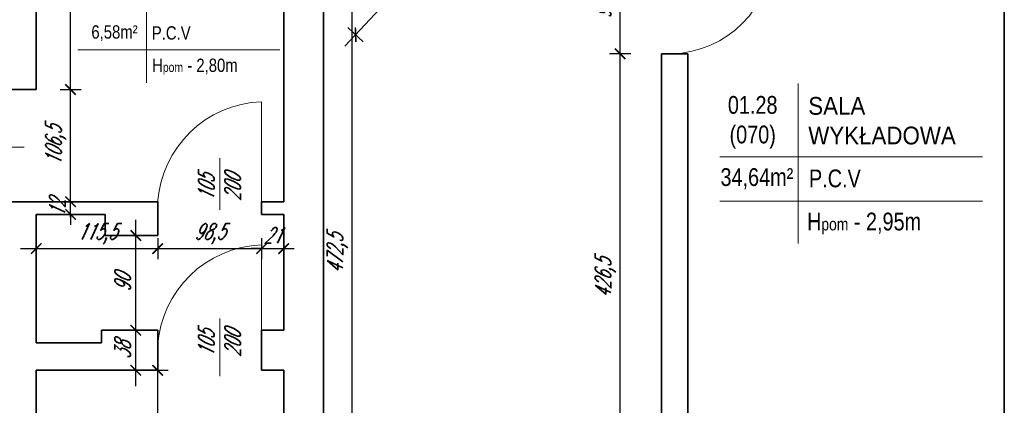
# Model space of a CAD drawing. Header units: millimetres. Extents: x 402 to 79005, y -7782 to 89952.
# Tile 196 of 256: x 22557 to 23493, y 35943 to 36309. Entities that reach past the tile are written whole.
import ezdxf

# ---------------------------------------------------------------- set-up
doc = ezdxf.new("R2010")
doc.units = ezdxf.units.MM
doc.header["$LTSCALE"] = 10
doc.layers.get('0').update_dxf_attribs({"lineweight": 0})
doc.layers.get('Defpoints').update_dxf_attribs({"color": 253})
for name, color, linetype, lineweight in [('01 parter - ściany', 253, 'Continuous', 35), ('03_drzwi', 253, 'Continuous', 15), ('05-01_wymiary', 253, 'Continuous', 5), ('05-03_opis', 253, 'Continuous', 5)]:
    doc.layers.add(name, color=color, linetype=linetype, lineweight=lineweight)
doc.styles.add('ariel', font='ARIAL.TTF', dxfattribs={"width": 0.8})
doc.styles.add('ariel_wym', font='simplex.shx', dxfattribs={"width": 0.65, "oblique": 25})
doc.dimstyles.new('ariel 50 wnętrze', dxfattribs={"dimtxt": 15, "dimasz": 10, "dimexe": 10, "dimexo": 0, "dimgap": 5, "dimtad": 1, "dimdec": 1, "dimrnd": 0.5, "dimtxsty": 'ariel_wym', "dimblk": 'ARCHTICK', "dimcen": 2.5, "dimdle": 15, "dimazin": 0, "dimtfac": 1, "dimtdec": 1, "dimtix": 1, "dimtmove": 0, "dimatfit": 3, "dimldrblk": 'DOT', "dimfxl": 0, "dimarcsym": 0})

# ---------------------------------------------------------------- blocks, each defined once
blk = doc.blocks.new('_ArchTick')
at = {"color": 0, "linetype": 'ByBlock', "const_width": 0.15}
blk.add_lwpolyline([(-0.5, -0.5), (0.5, 0.5)], dxfattribs=at)
blk = doc.blocks.new('*D418')
at = {"layer": '05-01_wymiary', "color": 0, "lineweight": -2}
for p, q in [((23127.55, 35835.05), (23127.55, 36291.34)), ((23137.55, 36276.34), (23117.55, 36276.34)), ((23137.55, 35850.05), (23117.55, 35850.05))]:
    blk.add_line(p, q, dxfattribs=at)
at = {"layer": 'Defpoints', "color": 0}
for p in [(23127.55, 36276.34), (23166.83, 36276.34), (23166.83, 35850.05)]:
    blk.add_point(p, dxfattribs=at)
at = {"layer": '05-01_wymiary', "color": 0, "lineweight": -2, "xscale": 10, "yscale": 10, "zscale": 10}
for p, rotation in [((23127.55, 36276.34), 90), ((23127.55, 35850.05), 270)]:
    blk.add_blockref('_ArchTick', p, dxfattribs=dict(at, rotation=rotation))
at = {"layer": '05-01_wymiary', "color": 0, "insert": (23113.62, 36063.19), "char_height": 15, "attachment_point": 5, "rotation": 90, "style": 'ariel_wym'}
blk.add_mtext('426,5', dxfattribs=at)
blk = doc.blocks.new('_Dot')
at = {"color": 0, "linetype": 'ByBlock', "lineweight": -2}
blk.add_line((-0.5, 0), (-1, 0), dxfattribs=at)
at = {"color": 0, "linetype": 'ByBlock', "const_width": 0.5}
blk.add_lwpolyline([(-0.25, 0, 1), (0.25, 0, 1)], format="xyb", close=True, dxfattribs=at)
blk = doc.blocks.new('*D419')
at = {"layer": '05-01_wymiary', "color": 0, "lineweight": -2}
for p, q in [((23127.55, 36261.34), (23127.55, 36387.99)), ((23137.55, 36372.99), (23117.55, 36372.99)), ((23137.55, 36276.34), (23117.55, 36276.34))]:
    blk.add_line(p, q, dxfattribs=at)
at = {"layer": 'Defpoints', "color": 0}
for p in [(23127.55, 36372.99), (23166.83, 36372.99), (23166.83, 36276.34)]:
    blk.add_point(p, dxfattribs=at)
at = {"layer": '05-01_wymiary', "color": 0, "lineweight": -2, "xscale": 10, "yscale": 10, "zscale": 10}
for p, rotation in [((23127.55, 36372.99), 90), ((23127.55, 36276.34), 270)]:
    blk.add_blockref('_ArchTick', p, dxfattribs=dict(at, rotation=rotation))
at = {"layer": '05-01_wymiary', "color": 0, "insert": (23113.62, 36324.66), "char_height": 15, "attachment_point": 5, "rotation": 90, "style": 'ariel_wym'}
blk.add_mtext('96,5', dxfattribs=at)
blk = doc.blocks.new('*D423')
at = {"layer": '05-01_wymiary', "color": 0, "lineweight": -2}
for p, q in [((22872.91, 35835.05), (22872.91, 36337.76)), ((22862.91, 36322.76), (22882.91, 36322.76)), ((22862.91, 35850.05), (22882.91, 35850.05))]:
    blk.add_line(p, q, dxfattribs=at)
at = {"layer": 'Defpoints', "color": 0}
for p in [(22845.83, 36322.76), (22872.91, 36322.76), (22845.83, 35850.05)]:
    blk.add_point(p, dxfattribs=at)
at = {"layer": '05-01_wymiary', "color": 0, "lineweight": -2, "xscale": 10, "yscale": 10, "zscale": 10}
for p, rotation in [((22872.91, 36322.76), 90), ((22872.91, 35850.05), 270)]:
    blk.add_blockref('_ArchTick', p, dxfattribs=dict(at, rotation=rotation))
at = {"layer": '05-01_wymiary', "color": 0, "insert": (22858.98, 36086.4), "char_height": 15, "attachment_point": 5, "rotation": 90, "style": 'ariel_wym'}
blk.add_mtext('472,5', dxfattribs=at)
blk = doc.blocks.new('*D424')
at = {"layer": '05-01_wymiary', "color": 0, "lineweight": -2}
for p, q in [((22966.71, 36391.7), (22865.95, 36283.52)), ((22949.17, 36387.54), (22963.8, 36373.9)), ((22868.86, 36301.31), (22883.5, 36287.68))]:
    blk.add_line(p, q, dxfattribs=at)
at = {"layer": 'Defpoints', "color": 0}
for p in [(22926.14, 36408.98), (22845.83, 36322.76), (22876.18, 36294.5)]:
    blk.add_point(p, dxfattribs=at)
at = {"layer": '05-01_wymiary', "color": 0, "lineweight": -2, "xscale": 10, "yscale": 10, "zscale": 10}
for p, rotation in [((22956.48, 36380.72), 47.03550590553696), ((22876.18, 36294.5), 227.035505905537)]:
    blk.add_blockref('_ArchTick', p, dxfattribs=dict(at, rotation=rotation))
at = {"layer": '05-01_wymiary', "color": 0, "insert": (22907.18, 36346.13), "char_height": 15, "attachment_point": 5, "rotation": 47.03551, "style": 'ariel_wym'}
blk.add_mtext('118', dxfattribs=at)
blk = doc.blocks.new('*D426')
at = {"layer": '05-01_wymiary', "color": 0, "lineweight": -2}
for p, q in [((22688.13, 35783.78), (22688.13, 35990.83)), ((22678.13, 35975.83), (22698.13, 35975.83)), ((22678.13, 35798.78), (22698.13, 35798.78))]:
    blk.add_line(p, q, dxfattribs=at)
at = {"layer": 'Defpoints', "color": 0}
for p in [(22655.5, 35975.83), (22688.13, 35975.83), (22670.5, 35798.78)]:
    blk.add_point(p, dxfattribs=at)
at = {"layer": '05-01_wymiary', "color": 0, "lineweight": -2, "xscale": 10, "yscale": 10, "zscale": 10}
for p, rotation in [((22688.13, 35975.83), 90), ((22688.13, 35798.78), 270)]:
    blk.add_blockref('_ArchTick', p, dxfattribs=dict(at, rotation=rotation))
at = {"layer": '05-01_wymiary', "color": 0, "insert": (22675.63, 35887.31), "char_height": 15, "attachment_point": 5, "rotation": 90, "style": 'ariel_wym'}
blk.add_mtext('177', dxfattribs=at)
blk = doc.blocks.new('*D427')
at = {"layer": '05-01_wymiary', "color": 0, "lineweight": -2}
for p, q in [((22667.33, 35960.83), (22667.33, 36028.83)), ((22657.33, 36013.83), (22677.33, 36013.83)), ((22657.33, 35975.83), (22677.33, 35975.83))]:
    blk.add_line(p, q, dxfattribs=at)
at = {"layer": 'Defpoints', "color": 0}
for p in [(22634.71, 36013.83), (22667.33, 36013.83), (22572.73, 35975.83)]:
    blk.add_point(p, dxfattribs=at)
at = {"layer": '05-01_wymiary', "color": 0, "lineweight": -2, "xscale": 10, "yscale": 10, "zscale": 10}
for p, rotation in [((22667.33, 36013.83), 90), ((22667.33, 35975.83), 270)]:
    blk.add_blockref('_ArchTick', p, dxfattribs=dict(at, rotation=rotation))
at = {"layer": '05-01_wymiary', "color": 0, "insert": (22654.83, 35994.83), "char_height": 15, "attachment_point": 5, "rotation": 90, "style": 'ariel_wym'}
blk.add_mtext('38', dxfattribs=at)
blk = doc.blocks.new('*D428')
at = {"layer": '05-01_wymiary', "color": 0, "lineweight": -2}
for p, q in [((22667.33, 35998.83), (22667.33, 36118.83)), ((22657.33, 36103.83), (22677.33, 36103.83)), ((22657.33, 36013.83), (22677.33, 36013.83))]:
    blk.add_line(p, q, dxfattribs=at)
at = {"layer": 'Defpoints', "color": 0}
for p in [(22638.13, 36103.83), (22667.33, 36103.83), (22634.71, 36013.83)]:
    blk.add_point(p, dxfattribs=at)
at = {"layer": '05-01_wymiary', "color": 0, "lineweight": -2, "xscale": 10, "yscale": 10, "zscale": 10}
for p, rotation in [((22667.33, 36103.83), 90), ((22667.33, 36013.83), 270)]:
    blk.add_blockref('_ArchTick', p, dxfattribs=dict(at, rotation=rotation))
at = {"layer": '05-01_wymiary', "color": 0, "insert": (22654.83, 36058.83), "char_height": 15, "attachment_point": 5, "rotation": 90, "style": 'ariel_wym'}
blk.add_mtext('90', dxfattribs=at)
blk = doc.blocks.new('*D429')
at = {"layer": '05-01_wymiary', "color": 0, "lineweight": -2}
for p, q in [((22605.36, 36135.83), (22605.36, 36145.83)), ((22595.36, 36135.83), (22615.36, 36135.83)), ((22605.36, 36123.83), (22605.36, 36135.83)), ((22595.36, 36123.83), (22615.36, 36123.83)), ((22605.36, 36123.83), (22605.36, 36113.83))]:
    blk.add_line(p, q, dxfattribs=at)
at = {"layer": 'Defpoints', "color": 0}
for p in [(22573.38, 36135.83), (22605.36, 36135.83), (22572.73, 36123.83)]:
    blk.add_point(p, dxfattribs=at)
at = {"layer": '05-01_wymiary', "color": 0, "lineweight": -2, "xscale": 10, "yscale": 10, "zscale": 10}
for p, rotation in [((22605.36, 36135.83), 270), ((22605.36, 36123.83), 90)]:
    blk.add_blockref('_ArchTick', p, dxfattribs=dict(at, rotation=rotation))
at = {"layer": '05-01_wymiary', "color": 0, "insert": (22592.86, 36129.83), "char_height": 15, "attachment_point": 5, "rotation": 90, "style": 'ariel_wym'}
blk.add_mtext('12', dxfattribs=at)
blk = doc.blocks.new('*D430')
at = {"layer": '05-01_wymiary', "color": 0, "lineweight": -2}
for p, q in [((22605.36, 36120.83), (22605.36, 36257.43)), ((22595.36, 36242.43), (22615.36, 36242.43)), ((22595.36, 36135.83), (22615.36, 36135.83))]:
    blk.add_line(p, q, dxfattribs=at)
at = {"layer": 'Defpoints', "color": 0}
for p in [(22572.73, 36242.43), (22605.36, 36242.43), (22573.38, 36135.83)]:
    blk.add_point(p, dxfattribs=at)
at = {"layer": '05-01_wymiary', "color": 0, "lineweight": -2, "xscale": 10, "yscale": 10, "zscale": 10}
for p, rotation in [((22605.36, 36242.43), 90), ((22605.36, 36135.83), 270)]:
    blk.add_blockref('_ArchTick', p, dxfattribs=dict(at, rotation=rotation))
at = {"layer": '05-01_wymiary', "color": 0, "insert": (22591.43, 36189.13), "char_height": 15, "attachment_point": 5, "rotation": 90, "style": 'ariel_wym'}
blk.add_mtext('106,5', dxfattribs=at)
blk = doc.blocks.new('*D431')
at = {"layer": '05-01_wymiary', "color": 0, "lineweight": -2}
for p, q in [((22605.36, 36227.43), (22605.36, 36450.33)), ((22595.36, 36435.33), (22615.36, 36435.33)), ((22595.36, 36242.43), (22615.36, 36242.43))]:
    blk.add_line(p, q, dxfattribs=at)
at = {"layer": 'Defpoints', "color": 0}
for p in [(22572.73, 36435.33), (22605.36, 36435.33), (22572.73, 36242.43)]:
    blk.add_point(p, dxfattribs=at)
at = {"layer": '05-01_wymiary', "color": 0, "lineweight": -2, "xscale": 10, "yscale": 10, "zscale": 10}
for p, rotation in [((22605.36, 36435.33), 90), ((22605.36, 36242.43), 270)]:
    blk.add_blockref('_ArchTick', p, dxfattribs=dict(at, rotation=rotation))
at = {"layer": '05-01_wymiary', "color": 0, "insert": (22592.86, 36338.88), "char_height": 15, "attachment_point": 5, "rotation": 90, "style": 'ariel_wym'}
blk.add_mtext('193', dxfattribs=at)
blk = doc.blocks.new('*D432')
at = {"layer": '05-01_wymiary', "color": 0, "lineweight": -2}
for p, q in [((22572.73, 36101.4), (22572.73, 36081.4)), ((22688.13, 36101.4), (22688.13, 36081.4)), ((22557.73, 36091.4), (22703.13, 36091.4))]:
    blk.add_line(p, q, dxfattribs=at)
at = {"layer": 'Defpoints', "color": 0}
for p in [(22572.73, 36123.83), (22688.13, 36123.83), (22688.13, 36091.4)]:
    blk.add_point(p, dxfattribs=at)
at = {"layer": '05-01_wymiary', "color": 0, "lineweight": -2, "xscale": 10, "yscale": 10, "zscale": 10, "rotation": 180}
blk.add_blockref('_ArchTick', (22572.73, 36091.4), dxfattribs=at)
at = {"layer": '05-01_wymiary', "color": 0, "lineweight": -2, "xscale": 10, "yscale": 10, "zscale": 10}
blk.add_blockref('_ArchTick', (22688.13, 36091.4), dxfattribs=at)
at = {"layer": '05-01_wymiary', "color": 0, "insert": (22630.43, 36105.33), "char_height": 15, "attachment_point": 5, "style": 'ariel_wym'}
blk.add_mtext('115,5', dxfattribs=at)
blk = doc.blocks.new('*D433')
at = {"layer": '05-01_wymiary', "color": 0, "lineweight": -2}
for p, q in [((22688.13, 36101.4), (22688.13, 36081.4)), ((22786.83, 36101.4), (22786.83, 36081.4)), ((22673.13, 36091.4), (22801.83, 36091.4))]:
    blk.add_line(p, q, dxfattribs=at)
at = {"layer": 'Defpoints', "color": 0}
for p in [(22688.13, 36123.83), (22786.83, 36123.83), (22786.83, 36091.4)]:
    blk.add_point(p, dxfattribs=at)
at = {"layer": '05-01_wymiary', "color": 0, "lineweight": -2, "xscale": 10, "yscale": 10, "zscale": 10, "rotation": 180}
blk.add_blockref('_ArchTick', (22688.13, 36091.4), dxfattribs=at)
at = {"layer": '05-01_wymiary', "color": 0, "lineweight": -2, "xscale": 10, "yscale": 10, "zscale": 10}
blk.add_blockref('_ArchTick', (22786.83, 36091.4), dxfattribs=at)
at = {"layer": '05-01_wymiary', "color": 0, "insert": (22737.48, 36105.33), "char_height": 15, "attachment_point": 5, "style": 'ariel_wym'}
blk.add_mtext('98,5', dxfattribs=at)
blk = doc.blocks.new('*D434')
at = {"layer": '05-01_wymiary', "color": 0, "lineweight": -2}
for p, q in [((22786.83, 36101.4), (22786.83, 36081.4)), ((22807.83, 36101.4), (22807.83, 36081.4)), ((22786.83, 36091.4), (22776.83, 36091.4)), ((22786.83, 36091.4), (22807.83, 36091.4)), ((22807.83, 36091.4), (22817.83, 36091.4))]:
    blk.add_line(p, q, dxfattribs=at)
at = {"layer": 'Defpoints', "color": 0}
for p in [(22786.83, 36123.83), (22807.83, 36123.83), (22807.83, 36091.4)]:
    blk.add_point(p, dxfattribs=at)
at = {"layer": '05-01_wymiary', "color": 0, "lineweight": -2, "xscale": 10, "yscale": 10, "zscale": 10}
blk.add_blockref('_ArchTick', (22786.83, 36091.4), dxfattribs=at)
at = {"layer": '05-01_wymiary', "color": 0, "lineweight": -2, "xscale": 10, "yscale": 10, "zscale": 10, "rotation": 180}
blk.add_blockref('_ArchTick', (22807.83, 36091.4), dxfattribs=at)
at = {"layer": '05-01_wymiary', "color": 0, "insert": (22797.33, 36103.9), "char_height": 15, "attachment_point": 5, "style": 'ariel_wym'}
blk.add_mtext('21', dxfattribs=at)

msp = doc.modelspace()

# ---------------------------------------------------------------- linework, layer by layer
at = {"layer": '01 parter - ściany'}
for p, q in [((22572.735, 36242.434), (22572.735, 36435.326)), ((23492.55, 35850.047), (23492.55, 36408.98)), ((22807.835, 36135.834), (22807.835, 36337.711)), ((22845.835, 35850.047), (22845.835, 36322.756)), ((23166.835, 35850.047), (23166.835, 36276.336)), ((23166.835, 36276.336), (23191.835, 36276.336)), ((23191.835, 36276.336), (23191.835, 35850.047)), ((22534.735, 36242.434), (22572.735, 36242.434)), ((22534.735, 36135.834), (22688.126, 36135.834)), ((22688.126, 36135.834), (22688.126, 36123.834)), ((22786.831, 36135.834), (22807.835, 36135.834)), ((22786.831, 36135.834), (22786.831, 36123.834)), ((22572.735, 36013.834), (22572.735, 36123.834)), ((22572.735, 36123.834), (22638.126, 36123.834)), ((22786.831, 36123.834), (22807.835, 36123.834)), ((22807.835, 36013.834), (22807.835, 36123.834)), ((22572.735, 36013.834), (22572.735, 36001.915)), ((22634.708, 36013.834), (22688.126, 36013.834)), ((22634.708, 36001.915), (22634.708, 36013.834)), ((22688.126, 36013.834), (22688.126, 35975.834)), ((22786.831, 36013.834), (22807.835, 36013.834)), ((22786.831, 36013.834), (22786.831, 35975.834)), ((22572.735, 36001.915), (22634.708, 36001.915)), ((22572.735, 35721.784), (22572.735, 35975.834)), ((22572.735, 35975.834), (22688.126, 35975.834)), ((22786.831, 35975.834), (22807.835, 35975.834)), ((22807.835, 35842.803), (22807.835, 35975.834))]:
    msp.add_line(p, q, dxfattribs=at)
msp.add_lwpolyline([(22688.126, 36123.834), (22688.126, 36103.834), (22638.126, 36103.834), (22638.126, 36123.834)], dxfattribs=at)
at = {"layer": '03_drzwi'}
for p, q in [((22786.831, 36230.758), (22786.831, 36130.758)), ((22501.106, 36187.795), (22561.296, 36187.795)), ((22747.137, 36128.342), (22747.15, 36177.217)), ((22786.831, 36094.834), (22786.831, 35994.834)), ((22747.13, 35970.324), (22747.145, 36024.948))]:
    msp.add_line(p, q, dxfattribs=at)
for centre, radius, start, end in [((23174.073, 36374.737), 98.429, 271.357494, 358.981422), ((22790.252, 36128.421), 102.394, 91.914182, 176.497285), ((22790.252, 35992.497), 102.394, 91.914182, 176.497285)]:
    msp.add_arc(centre, radius, start, end, dxfattribs=at)
at = {"layer": '05-03_opis'}
for p, q in [((22677.596, 36352.484), (22677.596, 36248.777)), ((22612.356, 36279.961), (22804.217, 36279.961)), ((23296.651, 36248.182), (23296.651, 36096.374)), ((23222.263, 36178.523), (23471.9, 36178.523)), ((23222.263, 36136.506), (23471.9, 36136.506))]:
    msp.add_line(p, q, dxfattribs=at)

# ---------------------------------------------------------------- texts
at = {"layer": '03_drzwi', "char_height": 15, "width": 160.59049, "attachment_point": 1, "rotation": 89.991501, "style": 'ariel_wym'}
for insert in [(22726.782, 36136.658), (22726.804, 35988.632)]:
    msp.add_mtext('105\\P200', dxfattribs=dict(at, insert=insert))
at = {"layer": '05-03_opis', "style": 'ariel'}
for s, insert, char_height, width, attachment_point in [('{\\fArial|b0|i0|c238|p34;6,58m²}', (22647.099, 36295.866), 12.64864, 58.81284, 5), ('P.C.V', (22682.543, 36296.015), 12.6486, 174.30606, 4), ('{\\fArial|b0|i0|c238|p34; H\\H0.7x;pom\\H1.429x; - 2,80m}', (22678.917, 36264.056), 12.64864, 174.30606, 4), ('{\\fArial|b0|i0|c238|p34;01.28\\P(070)}', (23253.484, 36211.214), 16.86485, 78.4171, 5), ('\\W0.9;{\\fArial|b0|i0|c238|p34;SALA \\PWYKŁADOWA}', (23306.283, 36212.676), 16.86485, 337.5404, 4), ('{\\fArial|b0|i0|c238|p34;34,64m²}', (23257.442, 36157.713), 16.86485, 78.4171, 5), ('P.C.V', (23306.974, 36157.911), 16.8648, 232.4081, 4), ('{\\fArial|b0|i0|c238|p34; H\\H0.7x;pom\\H1.429x; - 2,95m}', (23299.866, 36115.299), 16.86485, 232.4081, 4)]:
    msp.add_mtext(s, dxfattribs=dict(at, insert=insert, char_height=char_height, width=width, attachment_point=attachment_point))

# ---------------------------------------------------------------- dimensions: what is measured, and where the dimension line sits
at = {"layer": '05-01_wymiary'}
for base, p1, p2, picture, middle in [((22605.356, 36435.326), (22572.735, 36242.434), (22572.735, 36435.326), '*D431', (22592.856, 36338.88)), ((23127.552, 36372.987), (23166.835, 36276.336), (23166.835, 36372.987), '*D419', (23113.623, 36324.662)), ((22605.356, 36242.434), (22573.383, 36135.834), (22572.735, 36242.434), '*D430', (22591.427, 36189.134)), ((22605.356, 36135.834), (22572.735, 36123.834), (22573.383, 36135.834), '*D429', (22592.856, 36129.834)), ((22667.33, 36103.834), (22634.708, 36013.834), (22638.126, 36103.834), '*D428', (22654.83, 36058.834)), ((22667.33, 36013.834), (22572.735, 35975.834), (22634.708, 36013.834), '*D427', (22654.83, 35994.834))]:
    dim = msp.add_linear_dim(base=base, p1=p1, p2=p2, angle=90, dimstyle='ariel 50 wnętrze', override={"dimtmove": 1}, dxfattribs=at)
    dim.commit()
    dim.dimension.update_dxf_attribs({"geometry": picture, "text_midpoint": middle})
dim = msp.add_aligned_dim(p1=(22926.14, 36408.98), p2=(22845.835, 36322.756), distance=41.465, dimstyle='ariel 50 wnętrze', dxfattribs=at)
dim.commit()
dim.dimension.update_dxf_attribs({"geometry": '*D424', "text_midpoint": (22907.183, 36346.127)})
for base, p1, p2, picture, middle in [((22872.913, 36322.756), (22845.835, 35850.047), (22845.835, 36322.756), '*D423', (22858.984, 36086.401)), ((23127.552, 36276.336), (23166.835, 35850.047), (23166.835, 36276.336), '*D418', (23113.623, 36063.191)), ((22688.126049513, 35975.834395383), (22670.495095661, 35798.784395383), (22655.504712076, 35975.834395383), '*D426', (22675.626049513, 35887.309395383))]:
    dim = msp.add_linear_dim(base=base, p1=p1, p2=p2, angle=90, dimstyle='ariel 50 wnętrze', dxfattribs=at)
    dim.commit()
    dim.dimension.update_dxf_attribs({"geometry": picture, "text_midpoint": middle})
dim = msp.add_linear_dim(base=(22688.126, 36091.4), p1=(22572.735, 36123.834), p2=(22688.126, 36123.834), dimstyle='ariel 50 wnętrze', dxfattribs=at)
dim.commit()
dim.dimension.update_dxf_attribs({"geometry": '*D432', "text_midpoint": (22630.43, 36105.329)})
for base, p1, p2, picture, middle in [((22786.831, 36091.4), (22688.126, 36123.834), (22786.831, 36123.834), '*D433', (22737.479, 36105.329)), ((22807.835, 36091.4), (22786.831, 36123.834), (22807.835, 36123.834), '*D434', (22797.333, 36103.9))]:
    dim = msp.add_linear_dim(base=base, p1=p1, p2=p2, dimstyle='ariel 50 wnętrze', override={"dimtmove": 1}, dxfattribs=at)
    dim.commit()
    dim.dimension.update_dxf_attribs({"geometry": picture, "text_midpoint": middle})

doc.saveas('drawing.dxf')
